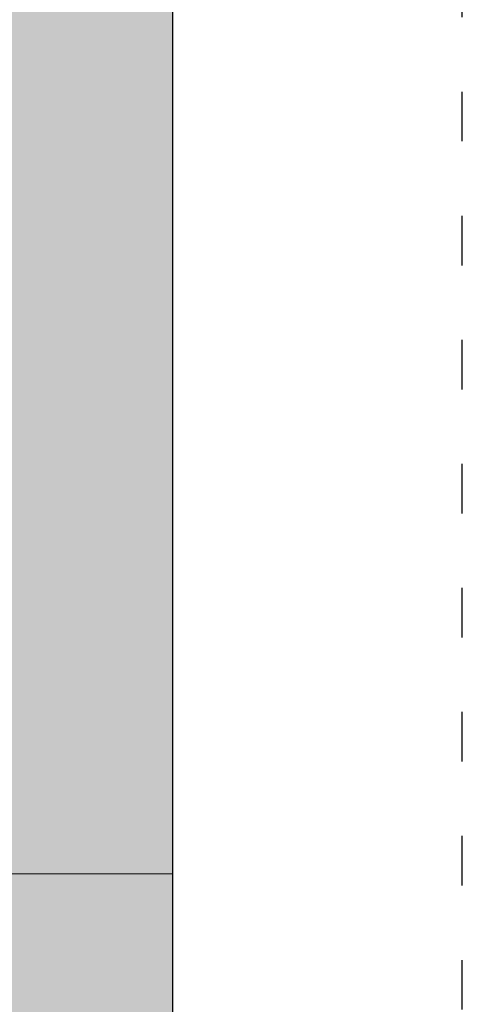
# Model space of a CAD drawing. Header units: metres. Extents: x 7454870 to 7460959, y 5886692 to 5887063.
# Tile 50 of 55: x 7458064.19 to 7458065.26, y 5886834.64 to 5886837.02. Entities that reach past the tile are written whole.
import ezdxf

# ---------------------------------------------------------------- set-up
doc = ezdxf.new("R2010")
doc.units = ezdxf.units.M
doc.header["$MEASUREMENT"] = 0
doc.linetypes.add('ACAD_ISO03W100', pattern=[30, 12, -18])
doc.layers.get('0').update_dxf_attribs({"color": 210, "linetype": 'CONTINUOUS', "lineweight": 100})
doc.layers.add('^ ramka cienka', color=1, linetype='CONTINUOUS')

# ---------------------------------------------------------------- blocks, each defined once
blk = doc.blocks.new('A3_poziomo_05')
at = {"layer": '^ ramka cienka', "color": 8, "linetype": 'ACAD_ISO03W100'}
blk.add_line((136976.59, 148649.6, 0), (136976.59, 151619.6, 0), dxfattribs=at)
at = {"layer": '^ ramka cienka', "color": 215}
blk.add_line((136906.59, 148714.6, 0), (136906.59, 151554.6, 0), dxfattribs=at)

msp = doc.modelspace()

# ---------------------------------------------------------------- hatches: boundary and pattern name
at = {"lineweight": 5}
h = msp.add_hatch(color=8, dxfattribs=at)
h.dxf.hatch_style = 1
h.set_gradient(color1=(255, 255, 255), tint=1, name='CURVED')
h.paths.add_polyline_path([(7458058.7311, 5886848.901), (7458064.5631, 5886848.901), (7458064.5628, 5886823.8733), (7458058.7308, 5886823.8733)])

# ---------------------------------------------------------------- linework, layer by layer
at = {"color": 18, "linetype": 'Continuous', "lineweight": 13, "true_color": 0x000000}
msp.add_line((7458058.7308, 5886834.9516), (7458064.5628, 5886834.9516), dxfattribs=at)
at = {"color": 18, "linetype": 'Continuous', "lineweight": 13, "true_color": 0x000000, "elevation": 0, "flags": 128}
msp.add_lwpolyline([(7458058.7308, 5886848.7764), (7458064.5628, 5886848.7764), (7458064.5628, 5886823.8733), (7458058.7308, 5886823.8733)], close=True, dxfattribs=at)

# ---------------------------------------------------------------- block references
at = {"layer": '^ ramka cienka', "xscale": 0.01, "yscale": 0.01, "zscale": 0.01}
msp.add_blockref('A3_poziomo_05', (7456695.4969, 5885336.7273, 0), dxfattribs=at)

doc.saveas('drawing.dxf')
